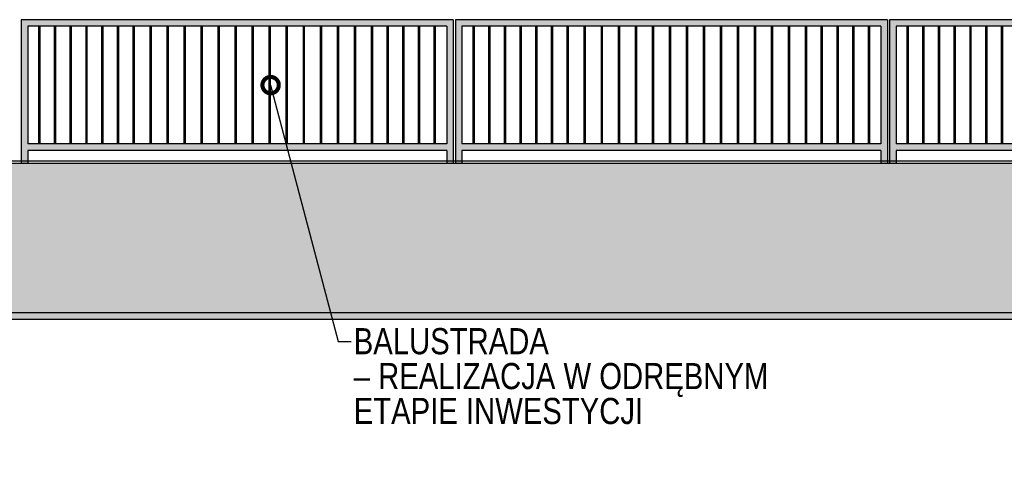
# Model space of a CAD drawing. Header units: millimetres. Extents: x 59331 to 112314, y -16110 to 34390.
# Tile 79 of 198: x 83396 to 84148, y -2668 to -2326. Entities that reach past the tile are written whole.
import ezdxf
from ezdxf import colors
from ezdxf.entities.mleader import LeaderData, LeaderLine
from ezdxf.math import Vec2, Vec3

# ---------------------------------------------------------------- set-up
doc = ezdxf.new("R2010")
doc.units = ezdxf.units.MM
for name, color, linetype in [('_HSA_HATCH ELEWACJA', 8, 'Continuous'), ('_HSA_OPIS', 43, 'Continuous'), ('_HSA_WIDOKOWE', 1, 'Continuous'), ('_HSA_WIDOKOWE_CIENKIE', 8, 'Continuous'), ('_HSA_ŚCIANY_DZIAŁOWE', 6, 'Continuous')]:
    doc.layers.add(name, color=color, linetype=linetype)
doc.layers.add('_HSA_POMOC', color=120, linetype='Continuous', plot=False)
doc.styles.add('ARIAL_100', font='Arial.ttf', dxfattribs={"width": 0.8, "height": 20})

# ---------------------------------------------------------------- blocks, each defined once
blk = doc.blocks.new('A$Cd0262c02')
at = {"true_color": 0xfffffe}
h = blk.add_hatch(color=7, dxfattribs=at)
h.dxf.hatch_style = 1
h.paths.add_polyline_path([(-1653.68, 0), (-1648.68, 0), (-1648.68, 10), (-1328.68, 10), (-1328.68, 0), (-1323.68, 0), (-1323.68, 110), (-1653.68, 110)])
h.paths.add_polyline_path([(-1648.68, 105), (-1328.68, 105), (-1328.68, 15), (-1648.68, 15)], flags=16)
h = blk.add_hatch(color=7, dxfattribs=at)
h.dxf.hatch_style = 1
h.paths.add_polyline_path([(-1322.07, 0), (-1317.07, 0), (-1317.07, 10), (-997.07, 10), (-997.07, 0), (-992.07, 0), (-992.07, 110), (-1322.07, 110)])
h.paths.add_polyline_path([(-1317.07, 105), (-997.07, 105), (-997.07, 15), (-1317.07, 15)], flags=16)
h = blk.add_hatch(color=7, dxfattribs=at)
h.dxf.hatch_style = 1
h.paths.add_polyline_path([(-990.5, 0), (-985.5, 0), (-985.5, 10), (-665.5, 10), (-665.5, 0), (-660.5, 0), (-660.5, 110), (-990.5, 110)])
h.paths.add_polyline_path([(-985.5, 105), (-665.5, 105), (-665.5, 15), (-985.5, 15)], flags=16)
at = {"ltscale": 10}
for p, q in [((-1323.68, 110), (-1653.68, 110)), ((-1653.68, 110), (-1653.68, 0)), ((-1323.68, 110), (-1323.68, 0)), ((-992.07, 110), (-1322.07, 110)), ((-1322.07, 110), (-1322.07, 0)), ((-992.07, 110), (-992.07, 0)), ((-660.5, 110), (-990.5, 110)), ((-990.5, 110), (-990.5, 0)), ((-1328.68, 105), (-1648.68, 105)), ((-1648.68, 105), (-1648.68, 15)), ((-1328.68, 105), (-1328.68, 15)), ((-997.07, 105), (-1317.07, 105)), ((-1317.07, 105), (-1317.07, 15)), ((-997.07, 105), (-997.07, 15)), ((-665.5, 105), (-985.5, 105)), ((-985.5, 105), (-985.5, 15)), ((-1328.68, 15), (-1648.68, 15)), ((-1328.68, 10), (-1648.68, 10)), ((-1648.68, 10), (-1648.68, 0)), ((-1328.68, 10), (-1328.68, 0)), ((-997.07, 15), (-1317.07, 15)), ((-997.07, 10), (-1317.07, 10)), ((-1317.07, 10), (-1317.07, 0)), ((-997.07, 10), (-997.07, 0)), ((-665.5, 15), (-985.5, 15)), ((-665.5, 10), (-985.5, 10)), ((-985.5, 10), (-985.5, 0))]:
    blk.add_line(p, q, dxfattribs=at)
at = {"layer": '_HSA_WIDOKOWE_CIENKIE'}
for p, q in [((-1640.18, 15), (-1640.18, 105)), ((-1639.18, 15), (-1639.18, 105)), ((-1628.18, 15), (-1628.18, 105)), ((-1627.18, 15), (-1627.18, 105)), ((-1616.18, 15), (-1616.18, 105)), ((-1615.18, 15), (-1615.18, 105)), ((-1604.18, 15), (-1604.18, 105)), ((-1603.18, 15), (-1603.18, 105)), ((-1592.18, 15), (-1592.18, 105)), ((-1591.18, 15), (-1591.18, 105)), ((-1580.18, 15), (-1580.18, 105)), ((-1579.18, 15), (-1579.18, 105)), ((-1568.18, 15), (-1568.18, 105)), ((-1567.18, 15), (-1567.18, 105)), ((-1555.18, 15), (-1555.18, 105)), ((-1554.18, 15), (-1554.18, 105)), ((-1542.18, 15), (-1542.18, 105)), ((-1541.18, 15), (-1541.18, 105)), ((-1529.18, 15), (-1529.18, 105)), ((-1528.18, 15), (-1528.18, 105)), ((-1516.18, 15), (-1516.18, 105)), ((-1515.18, 15), (-1515.18, 105)), ((-1503.18, 15), (-1503.18, 105)), ((-1502.18, 15), (-1502.18, 105)), ((-1490.18, 15), (-1490.18, 105)), ((-1489.18, 15), (-1489.18, 105)), ((-1477.18, 15), (-1477.18, 105)), ((-1476.18, 15), (-1476.18, 105)), ((-1464.18, 15), (-1464.18, 105)), ((-1463.18, 15), (-1463.18, 105)), ((-1451.18, 15), (-1451.18, 105)), ((-1450.18, 15), (-1450.18, 105)), ((-1438.18, 15), (-1438.18, 105)), ((-1437.18, 15), (-1437.18, 105)), ((-1425.18, 15), (-1425.18, 105)), ((-1424.18, 15), (-1424.18, 105)), ((-1412.18, 15), (-1412.18, 105)), ((-1411.18, 15), (-1411.18, 105)), ((-1399.18, 15), (-1399.18, 105)), ((-1398.18, 15), (-1398.18, 105)), ((-1386.18, 15), (-1386.18, 105)), ((-1385.18, 15), (-1385.18, 105)), ((-1374.18, 15), (-1374.18, 105)), ((-1373.18, 15), (-1373.18, 105)), ((-1362.18, 15), (-1362.18, 105)), ((-1361.18, 15), (-1361.18, 105)), ((-1350.18, 15), (-1350.18, 105)), ((-1349.18, 15), (-1349.18, 105)), ((-1338.18, 15), (-1338.18, 105)), ((-1337.18, 15), (-1337.18, 105)), ((-1308.57, 15), (-1308.57, 105)), ((-1307.57, 15), (-1307.57, 105)), ((-1296.57, 15), (-1296.57, 105)), ((-1295.57, 15), (-1295.57, 105)), ((-1284.57, 15), (-1284.57, 105)), ((-1283.57, 15), (-1283.57, 105)), ((-1272.57, 15), (-1272.57, 105)), ((-1271.57, 15), (-1271.57, 105)), ((-1260.57, 15), (-1260.57, 105)), ((-1259.57, 15), (-1259.57, 105)), ((-1248.57, 15), (-1248.57, 105)), ((-1247.57, 15), (-1247.57, 105)), ((-1236.57, 15), (-1236.57, 105)), ((-1235.57, 15), (-1235.57, 105)), ((-1223.57, 15), (-1223.57, 105)), ((-1222.57, 15), (-1222.57, 105)), ((-1210.57, 15), (-1210.57, 105)), ((-1209.57, 15), (-1209.57, 105)), ((-1197.57, 15), (-1197.57, 105)), ((-1196.57, 15), (-1196.57, 105)), ((-1184.57, 15), (-1184.57, 105)), ((-1183.57, 15), (-1183.57, 105)), ((-1171.57, 15), (-1171.57, 105)), ((-1170.57, 15), (-1170.57, 105)), ((-1158.57, 15), (-1158.57, 105)), ((-1157.57, 15), (-1157.57, 105)), ((-1145.57, 15), (-1145.57, 105)), ((-1144.57, 15), (-1144.57, 105)), ((-1132.57, 15), (-1132.57, 105)), ((-1131.57, 15), (-1131.57, 105)), ((-1119.57, 15), (-1119.57, 105)), ((-1118.57, 15), (-1118.57, 105)), ((-1106.57, 15), (-1106.57, 105)), ((-1105.57, 15), (-1105.57, 105)), ((-1093.57, 15), (-1093.57, 105)), ((-1092.57, 15), (-1092.57, 105)), ((-1080.57, 15), (-1080.57, 105)), ((-1079.57, 15), (-1079.57, 105)), ((-1067.57, 15), (-1067.57, 105)), ((-1066.57, 15), (-1066.57, 105)), ((-1054.57, 15), (-1054.57, 105)), ((-1053.57, 15), (-1053.57, 105)), ((-1042.57, 15), (-1042.57, 105)), ((-1041.57, 15), (-1041.57, 105)), ((-1030.57, 15), (-1030.57, 105)), ((-1029.57, 15), (-1029.57, 105)), ((-1018.57, 15), (-1018.57, 105)), ((-1017.57, 15), (-1017.57, 105)), ((-1006.57, 15), (-1006.57, 105)), ((-1005.57, 15), (-1005.57, 105)), ((-977, 15), (-977, 105)), ((-976, 15), (-976, 105)), ((-965, 15), (-965, 105)), ((-964, 15), (-964, 105)), ((-953, 15), (-953, 105)), ((-952, 15), (-952, 105)), ((-941, 15), (-941, 105)), ((-940, 15), (-940, 105)), ((-929, 15), (-929, 105)), ((-928, 15), (-928, 105)), ((-917, 15), (-917, 105)), ((-916, 15), (-916, 105)), ((-905, 15), (-905, 105)), ((-904, 15), (-904, 105))]:
    blk.add_line(p, q, dxfattribs=at)
blk = doc.blocks.new('_DotSmall')
at = {"color": 0, "linetype": 'ByBlock', "const_width": 0.5}
blk.add_lwpolyline([(-0.0625, 0, 1), (0.0625, 0, 1)], format="xyb", close=True, dxfattribs=at)

msp = doc.modelspace()

# ---------------------------------------------------------------- hatches: boundary and pattern name
at = {"layer": '_HSA_HATCH ELEWACJA', "true_color": 0xb8b8b8}
h = msp.add_hatch(color=9, dxfattribs=at)
h.dxf.hatch_style = 1
h.paths.add_polyline_path([(86614.33, -2435.69), (77196.33, -2435.69), (76446.6, -2534.69), (77265.83, -2549.69), (86614.33, -2549.69)])
at = {"layer": '_HSA_WIDOKOWE', "ltscale": 10}
h = msp.add_hatch(color=256, dxfattribs=at)
h.dxf.hatch_style = 1
h.paths.add_polyline_path([(76181.33, -2539.69), (76446.28, -2539.69), (77265.73, -2554.68), (88608.19, -2554.69), (88608.19, -2549.69), (77265.83, -2549.69), (76446.33, -2534.69), (76181.33, -2534.69)])

# ---------------------------------------------------------------- linework, layer by layer
at = {"layer": '_HSA_POMOC'}
msp.add_line((76431.33, -2433.69), (88358.19, -2433.69), dxfattribs=at)
at = {"layer": '_HSA_WIDOKOWE', "ltscale": 10}
msp.add_lwpolyline([(76181.33, -2539.69), (76446.28, -2539.69), (77265.73, -2554.68), (88608.19, -2554.69), (88608.19, -2549.69), (77265.83, -2549.69), (76446.33, -2534.69), (76181.33, -2534.69)], close=True, dxfattribs=at)
at = {"layer": '_HSA_ŚCIANY_DZIAŁOWE', "ltscale": 10}
msp.add_line((86739.33, -2435.69), (77326.33, -2435.69), dxfattribs=at)

# ---------------------------------------------------------------- block references
at = {"layer": '_HSA_WIDOKOWE', "ltscale": 10}
msp.add_blockref('A$Cd0262c02', (85050.33, -2435.69), dxfattribs=at)

# ---------------------------------------------------------------- leaders
at = {"layer": '_HSA_OPIS'}
ml = msp.add_multileader_mtext('Standard', dxfattribs=at)
ml.set_content('BALUSTRADA\\P– REALIZACJA W ODRĘBNYM ETAPIE INWESTYCJI', color=256, style='ARIAL_100')
ml.set_leader_properties()
ml.set_arrow_properties(name='DOTSMALL')
ml.build(insert=Vec2(0, 0))
ml.multileader.update_dxf_attribs({"dogleg_length": 10, "arrow_head_size": 25})
ctx = ml.context
ctx.base_point, ctx.char_height, ctx.arrow_head_size, ctx.plane_origin = Vec3(83648.64, -2571.57), 20, 25, Vec3(83227.21, -1676.72)
notes = []
notes.append((ctx, [(1, (1, 1, 0), (83638.64, -2571.57), (1, 0), 10, [(0, [(83587.15, -2375.69)], 0, [])])]))
ctx.mtext.insert, ctx.mtext.rotation, ctx.mtext.width, ctx.mtext.defined_height, ctx.mtext.line_spacing_factor = Vec3(83650.64, -2561.4), -6.283185, 329.0821, 173.28, 0.8
for ctx, leaders in notes:
    for number, flags, end, landing, length, lines in leaders:
        leader = LeaderData()
        leader.index, (leader.has_last_leader_line, leader.has_dogleg_vector, leader.attachment_direction) = number, flags
        leader.last_leader_point, leader.dogleg_vector, leader.dogleg_length = Vec3(end), Vec3(landing), length
        for number, points, colour, breaks in lines:
            line = LeaderLine()
            line.index, line.vertices, line.color, line.breaks = number, Vec3.list(points), colors.encode_raw_color(colour), breaks
            leader.lines.append(line)
        ctx.leaders.append(leader)

doc.saveas('drawing.dxf')
